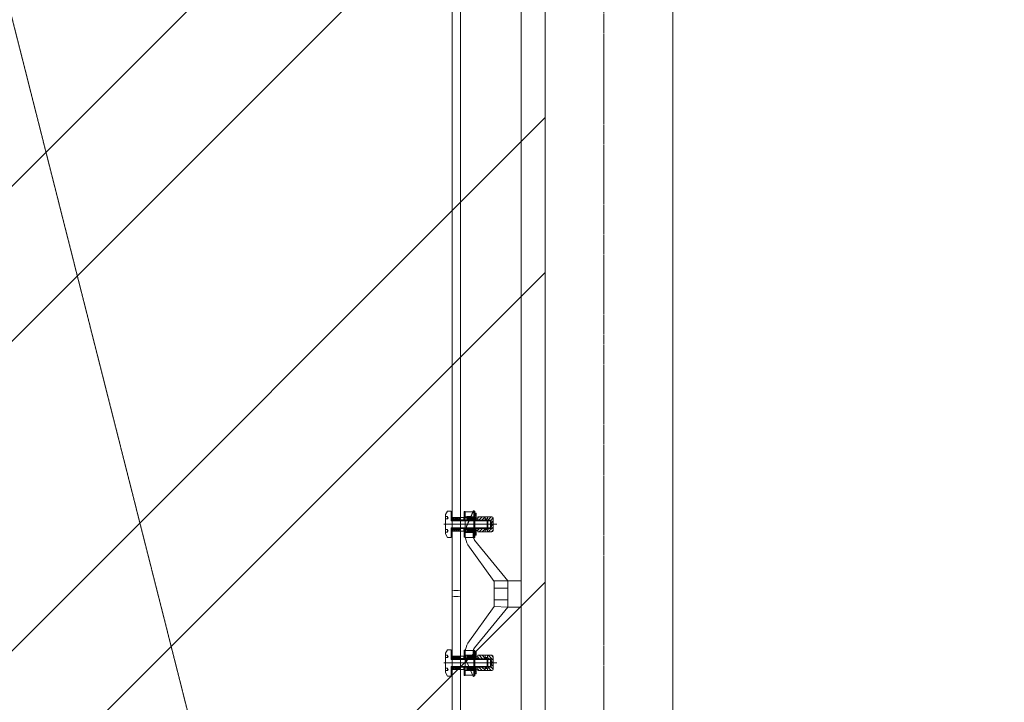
# Model space of a CAD drawing. Header units: inches. Extents: x -647532 to 3008597, y -136987 to 2557681.
# Tile 7 of 153: x 53759 to 55186, y 22420 to 23410. Entities that reach past the tile are written whole.
import ezdxf
from ezdxf import colors
from ezdxf.entities.mleader import LeaderData, LeaderLine
from ezdxf.enums import TextEntityAlignment as Align
from ezdxf.math import Vec2, Vec3

# ---------------------------------------------------------------- set-up
doc = ezdxf.new("R2010")
doc.units = ezdxf.units.IN
doc.header["$MEASUREMENT"] = 0
for name, pattern in [('a_base _85_a_base _85_WEST PTB LVL 2 - FACADE$0$DASHED', [0.75, 0.5, -0.25]), ('CENTER', [2, 1.25, -0.25, 0.25, -0.25]), ('DASHED2', [0.375, 0.25, -0.125])]:
    doc.linetypes.add(name, pattern=pattern)
for name, color, linetype, lineweight in [('ANNO-GRID', 8, 'DASHED2', 5), ('ELE', 8, 'Continuous', 5), ('FURN', 8, 'Continuous', 5), ('FURN-HATCH', 8, 'Continuous', 5), ('HAT', 8, 'Continuous', 5), ('YD-EXTERNAL 4', 8, 'Continuous', 5)]:
    doc.layers.add(name, color=color, linetype=linetype, lineweight=lineweight)
doc.layers.add('ARCH', color=8, linetype='Continuous')
doc.styles.add('ARIAL', font='arial.ttf')
doc.styles.get("Standard").update_dxf_attribs({"font": 'arial.ttf'})

# ---------------------------------------------------------------- blocks, each defined once
blk = doc.blocks.new('_TagSlot')
at = {"color": 0, "linetype": 'ByBlock', "lineweight": -2, "transparency": 16777216}
for p, q in [((-4, 4), (4, 4)), ((-4, -4), (4, -4))]:
    blk.add_line(p, q, dxfattribs=at)
for centre, start, end in [((-4, 0), 90, 270), ((4, 0), 270, 90)]:
    blk.add_arc(centre, 4, start, end, dxfattribs=at)
at = {"layer": 'FURN', "color": 0, "transparency": 16777216, "style": 'ARIAL'}
blk.add_attdef('M-01', text='', height=2.5, dxfattribs=at).set_placement((0, -1.5), align=Align.CENTER)
blk = doc.blocks.new('_DotSmall')
at = {"color": 0, "linetype": 'ByBlock', "const_width": 0.5}
blk.add_lwpolyline([(-0.0625, 0, 1), (0.0625, 0, 1)], format="xyb", close=True, dxfattribs=at)
blk = doc.blocks.new('ARCH')
at = {"layer": 'HAT'}
h = blk.add_hatch(dxfattribs=at)
h.set_pattern_fill('ANSI32', color=256, scale=50)
h.set_pattern_definition([(45, (76894.55, 12639.06), (-336.7596, 336.7596), []), (45, (77119.05, 12639.06), (-336.7596, 336.7596), [])])
h.paths.add_polyline_path([(54520.606, 30779.057), (54520.606, 20892.366), (50121.851, 20892.366), (50121.851, 36450.363), (53690.606, 36450.363), (53690.606, 35062.363), (53955.606, 35062.363), (53955.606, 30779.057)])
at = {"layer": 'ANNO-GRID', "linetype": 'CENTER', "ltscale": 2}
blk.add_lwpolyline([(54605.606, 100744.751), (54605.606, 16993.064)], dxfattribs=at)
at = {"layer": 'ELE'}
blk.add_lwpolyline([(54520.606, 20892.366), (50036.85, 20892.366), (50036.85, 36450.363), (53755.606, 36450.363), (53892.246, 30924.451), (54520.606, 30940.236)], close=True, dxfattribs=at)
at = {"layer": 'YD-EXTERNAL 4', "linetype": 'a_base _85_a_base _85_WEST PTB LVL 2 - FACADE$0$DASHED'}
blk.add_line((50445.61, 36450.363), (54385.606, 20892.366), dxfattribs=at)
at = {"layer": 'YD-EXTERNAL 4', "linetype": 'Continuous'}
for p, q in [((54385.606, 20892.366), (54385.606, 24362.366)), ((54397.606, 24350.366), (54397.606, 20892.366)), ((54376.106, 22691.762), (54379.106, 22696.762)), ((54376.106, 22663.762), (54376.106, 22691.762)), ((54379.106, 22689.012), (54376.106, 22689.012)), ((54379.106, 22696.762), (54384.106, 22696.762)), ((54380.106, 22687.262), (54379.106, 22689.012)), ((54379.106, 22685.512), (54379.106, 22689.012)), ((54379.106, 22685.512), (54380.106, 22687.262)), ((54384.106, 22696.762), (54384.106, 22682.762)), ((54384.463, 22696.261), (54384.106, 22695.904)), ((54384.106, 22696.261), (54385.606, 22696.261)), ((54385.606, 22695.99), (54384.106, 22694.49)), ((54385.606, 22693.887), (54384.106, 22695.387)), ((54385.606, 22694.576), (54384.106, 22693.076)), ((54385.606, 22692.473), (54384.106, 22693.973)), ((54385.606, 22693.162), (54384.106, 22691.662)), ((54385.606, 22691.058), (54384.106, 22692.558)), ((54385.606, 22691.747), (54384.106, 22690.247)), ((54385.606, 22689.644), (54384.106, 22691.144)), ((54385.606, 22690.333), (54384.106, 22688.833)), ((54385.606, 22688.23), (54384.106, 22689.73)), ((54385.606, 22688.919), (54384.106, 22687.419)), ((54385.606, 22686.816), (54384.106, 22688.316)), ((54385.606, 22687.505), (54384.106, 22686.005)), ((54385.606, 22685.402), (54384.106, 22686.902)), ((54385.606, 22686.091), (54384.106, 22684.591)), ((54385.606, 22695.301), (54384.645, 22696.261)), ((54386.199, 22687.511), (54385.857, 22687.168)), ((54388.851, 22687.511), (54385.857, 22684.516)), ((54385.857, 22683.762), (54385.857, 22687.511)), ((54385.857, 22687.511), (54402.89, 22687.511)), ((54387.806, 22684.011), (54385.857, 22685.96)), ((54390.457, 22684.011), (54386.958, 22687.511)), ((54391.502, 22687.511), (54388.003, 22684.011)), ((54393.109, 22684.011), (54389.609, 22687.511)), ((54394.154, 22687.511), (54390.654, 22684.011)), ((54395.761, 22684.011), (54392.261, 22687.511)), ((54396.806, 22687.511), (54393.306, 22684.011)), ((54397.355, 22685.068), (54394.913, 22687.511)), ((54402.89, 22683.762), (54402.89, 22687.511)), ((54403.498, 22696.261), (54403.14, 22695.904)), ((54403.14, 22696.261), (54404.64, 22696.261)), ((54403.14, 22683.762), (54403.14, 22696.261)), ((54404.64, 22695.99), (54403.14, 22694.49)), ((54404.64, 22693.887), (54403.14, 22695.387)), ((54404.64, 22694.576), (54403.14, 22693.076)), ((54404.64, 22692.473), (54403.14, 22693.973)), ((54404.64, 22693.162), (54403.14, 22691.662)), ((54404.64, 22691.058), (54403.14, 22692.558)), ((54404.64, 22691.747), (54403.14, 22690.247)), ((54404.64, 22689.644), (54403.14, 22691.144)), ((54404.64, 22690.333), (54403.14, 22688.833)), ((54404.64, 22688.23), (54403.14, 22689.73)), ((54404.64, 22688.919), (54403.14, 22687.419)), ((54404.64, 22686.816), (54403.14, 22688.316)), ((54404.64, 22687.505), (54403.14, 22686.005)), ((54404.64, 22685.402), (54403.14, 22686.902)), ((54404.64, 22686.091), (54403.14, 22684.591)), ((54404.64, 22695.301), (54403.68, 22696.261)), ((54404.64, 22658.762), (54404.64, 22696.261)), ((54404.64, 22695.762), (54418.64, 22695.762)), ((54404.64, 22688.767), (54417.14, 22688.767)), ((54418.64, 22688.762), (54404.64, 22688.762)), ((54418.64, 22687.762), (54404.64, 22687.762)), ((54406.62, 22675.208), (54416.125, 22696.866)), ((54406.62, 22674.208), (54416.125, 22695.866)), ((54407.67, 22688.767), (54407.14, 22688.237)), ((54409.438, 22688.767), (54407.14, 22686.469)), ((54411.205, 22688.767), (54407.14, 22684.702)), ((54407.14, 22688.762), (54407.14, 22683.762)), ((54411.158, 22683.762), (54407.14, 22687.779)), ((54409.39, 22683.762), (54407.14, 22686.011)), ((54412.926, 22683.762), (54407.921, 22688.767)), ((54412.973, 22688.767), (54407.968, 22683.762)), ((54414.693, 22683.762), (54409.688, 22688.767)), ((54414.741, 22688.767), (54409.736, 22683.762)), ((54416.461, 22683.762), (54411.456, 22688.767)), ((54416.509, 22688.767), (54411.504, 22683.762)), ((54418.229, 22683.762), (54413.224, 22688.767)), ((54418.64, 22689.131), (54413.271, 22683.762)), ((54418.64, 22685.118), (54414.992, 22688.767)), ((54418.64, 22687.363), (54415.039, 22683.762)), ((54418.64, 22686.886), (54416.76, 22688.767)), ((54417.14, 22695.762), (54417.14, 22658.762)), ((54417.7, 22695.262), (54417.14, 22694.702)), ((54417.14, 22695.262), (54418.64, 22695.262)), ((54418.64, 22694.434), (54417.14, 22692.934)), ((54418.64, 22692.189), (54417.14, 22693.689)), ((54418.64, 22692.666), (54417.14, 22691.166)), ((54418.64, 22690.421), (54417.14, 22691.921)), ((54418.64, 22690.898), (54417.14, 22689.398)), ((54418.64, 22688.654), (54417.14, 22690.154)), ((54418.64, 22693.957), (54417.336, 22695.262)), ((54418.24, 22693.604), (54418.24, 22693.204)), ((54418.64, 22693.604), (54418.24, 22693.604)), ((54418.24, 22693.204), (54418.64, 22693.204)), ((54418.24, 22690.399), (54418.24, 22689.999)), ((54418.64, 22690.399), (54418.24, 22690.399)), ((54418.24, 22689.999), (54418.64, 22689.999)), ((54418.64, 22695.762), (54418.64, 22658.762)), ((54418.64, 22693.76), (54420.64, 22693.76)), ((54420.64, 22691.594), (54418.64, 22693.594)), ((54420.64, 22688.942), (54418.64, 22690.942)), ((54420.64, 22686.291), (54418.64, 22688.29)), ((54420.64, 22683.762), (54420.64, 22693.76)), ((54420.64, 22686.761), (54423.14, 22686.761)), ((54424.82, 22688.76), (54423.14, 22687.08)), ((54423.14, 22683.762), (54423.14, 22688.76)), ((54423.14, 22688.76), (54443.138, 22688.76)), ((54429.239, 22688.76), (54424.24, 22683.761)), ((54433.389, 22688.491), (54428.659, 22683.761)), ((54433.389, 22688.76), (54433.389, 22685.761)), ((54438.077, 22688.76), (54436.888, 22687.572)), ((54436.888, 22688.76), (54436.888, 22685.761)), ((54442.496, 22688.76), (54437.497, 22683.761)), ((54445.126, 22686.972), (54441.138, 22682.984)), ((54445.138, 22668.762), (54445.138, 22686.761)), ((54373.54, 22677.762), (54450.492, 22677.762)), ((54376.106, 22685.512), (54379.106, 22685.512)), ((54385.582, 22684.012), (54384.106, 22685.487)), ((54384.168, 22684.012), (54384.106, 22684.073)), ((54384.106, 22684.012), (54385.606, 22684.012)), ((54384.106, 22683.762), (54436.64, 22683.762)), ((54384.106, 22682.762), (54437.64, 22682.762)), ((54384.106, 22658.762), (54384.106, 22672.762)), ((54384.106, 22672.762), (54437.64, 22672.762)), ((54384.106, 22671.762), (54436.64, 22671.762)), ((54385.606, 22684.676), (54384.941, 22684.012)), ((54385.857, 22684.011), (54402.89, 22684.011)), ((54385.857, 22668.013), (54385.857, 22671.762)), ((54391.606, 22683.762), (54391.606, 22684.011)), ((54391.606, 22671.512), (54391.606, 22671.762)), ((54397.355, 22685.408), (54395.958, 22684.011)), ((54402.89, 22668.013), (54402.89, 22671.762)), ((54404.616, 22684.012), (54403.14, 22685.487)), ((54403.202, 22684.012), (54403.14, 22684.073)), ((54403.14, 22684.012), (54404.64, 22684.012)), ((54403.14, 22659.262), (54403.14, 22671.762)), ((54404.64, 22684.676), (54403.975, 22684.012)), ((54407.622, 22683.762), (54407.14, 22684.244)), ((54408.342, 22671.762), (54407.14, 22670.559)), ((54410.11, 22671.762), (54407.14, 22668.792)), ((54411.878, 22671.762), (54407.14, 22667.024)), ((54407.14, 22671.762), (54417.14, 22671.762)), ((54407.14, 22671.762), (54407.14, 22666.757)), ((54412.248, 22666.762), (54407.248, 22671.762)), ((54413.646, 22671.762), (54408.646, 22666.762)), ((54414.016, 22666.762), (54409.016, 22671.762)), ((54415.414, 22671.762), (54410.414, 22666.762)), ((54415.784, 22666.762), (54410.784, 22671.762)), ((54417.181, 22671.762), (54412.181, 22666.762)), ((54418.64, 22665.673), (54412.551, 22671.762)), ((54418.64, 22667.44), (54414.319, 22671.762)), ((54418.64, 22669.208), (54416.087, 22671.762)), ((54418.64, 22685.595), (54416.807, 22683.762)), ((54418.64, 22670.976), (54417.855, 22671.762)), ((54418.64, 22683.827), (54418.575, 22683.762)), ((54420.267, 22684.012), (54418.64, 22685.639)), ((54418.64, 22684.012), (54423.14, 22684.012)), ((54420.64, 22661.763), (54420.64, 22671.762)), ((54423.14, 22683.761), (54437.538, 22683.761)), ((54423.14, 22682.756), (54438.538, 22682.756)), ((54423.14, 22672.758), (54438.529, 22672.758)), ((54425.498, 22671.762), (54423.14, 22669.404)), ((54423.14, 22666.763), (54423.14, 22671.762)), ((54423.14, 22671.762), (54437.538, 22671.762)), ((54429.917, 22671.762), (54424.917, 22666.763)), ((54434.336, 22671.762), (54429.336, 22666.763)), ((54434.463, 22685.147), (54433.078, 22683.761)), ((54433.389, 22685.761), (54436.888, 22685.761)), ((54433.389, 22685.761), (54435.139, 22684.761)), ((54435.139, 22684.761), (54436.888, 22685.761)), ((54436.64, 22671.762), (54436.64, 22683.762)), ((54436.64, 22683.762), (54437.64, 22682.762)), ((54436.64, 22671.762), (54437.64, 22672.762)), ((54438.758, 22671.766), (54436.803, 22669.811)), ((54437.538, 22683.761), (54441.138, 22683.761)), ((54437.538, 22671.767), (54441.138, 22671.762)), ((54437.64, 22672.762), (54437.64, 22682.762)), ((54445.138, 22673.726), (54438.174, 22666.763)), ((54438.538, 22682.766), (54442.138, 22682.761)), ((54438.538, 22672.767), (54442.138, 22672.762)), ((54441.138, 22671.762), (54441.138, 22683.761)), ((54442.138, 22672.762), (54442.138, 22682.761)), ((54442.138, 22682.761), (54443.138, 22677.762)), ((54442.138, 22672.762), (54443.138, 22677.762)), ((54445.138, 22682.564), (54442.671, 22680.097)), ((54444.754, 22677.762), (54442.734, 22675.741)), ((54445.138, 22678.145), (54444.754, 22677.762)), ((54379.106, 22670.012), (54376.106, 22670.012)), ((54376.106, 22666.512), (54379.106, 22666.512)), ((54379.106, 22658.762), (54376.106, 22663.762)), ((54380.106, 22668.262), (54379.106, 22670.012)), ((54379.106, 22666.512), (54379.106, 22670.012)), ((54379.106, 22666.512), (54380.106, 22668.262)), ((54379.106, 22658.762), (54384.106, 22658.762)), ((54385.169, 22671.512), (54384.106, 22670.449)), ((54384.106, 22671.512), (54385.606, 22671.512)), ((54385.606, 22669.845), (54384.106, 22671.345)), ((54385.606, 22670.534), (54384.106, 22669.034)), ((54385.606, 22668.431), (54384.106, 22669.931)), ((54385.606, 22669.12), (54384.106, 22667.62)), ((54385.606, 22667.017), (54384.106, 22668.517)), ((54385.606, 22667.706), (54384.106, 22666.206)), ((54385.606, 22665.603), (54384.106, 22667.103)), ((54385.606, 22666.292), (54384.106, 22664.792)), ((54385.606, 22664.189), (54384.106, 22665.689)), ((54385.606, 22664.878), (54384.106, 22663.378)), ((54385.606, 22662.774), (54384.106, 22664.274)), ((54385.606, 22663.463), (54384.106, 22661.963)), ((54385.606, 22661.36), (54384.106, 22662.86)), ((54385.606, 22662.049), (54384.106, 22660.549)), ((54385.606, 22659.946), (54384.106, 22661.446)), ((54384.876, 22659.262), (54384.106, 22660.032)), ((54384.106, 22659.262), (54385.606, 22659.262)), ((54385.606, 22660.635), (54384.233, 22659.262)), ((54385.606, 22671.26), (54385.354, 22671.512)), ((54386.111, 22671.512), (54385.857, 22671.258)), ((54388.762, 22671.512), (54385.857, 22668.606)), ((54385.857, 22671.512), (54402.89, 22671.512)), ((54387.894, 22668.013), (54385.857, 22670.05)), ((54385.857, 22668.013), (54402.89, 22668.013)), ((54390.546, 22668.013), (54387.046, 22671.512)), ((54391.414, 22671.512), (54387.914, 22668.013)), ((54393.197, 22668.013), (54389.698, 22671.512)), ((54394.066, 22671.512), (54390.566, 22668.013)), ((54395.849, 22668.013), (54392.349, 22671.512)), ((54396.717, 22671.512), (54393.218, 22668.013)), ((54397.355, 22669.158), (54395.001, 22671.512)), ((54397.355, 22669.499), (54395.869, 22668.013)), ((54404.203, 22671.512), (54403.14, 22670.449)), ((54403.14, 22671.512), (54404.64, 22671.512)), ((54404.64, 22669.845), (54403.14, 22671.345)), ((54404.64, 22670.534), (54403.14, 22669.034)), ((54404.64, 22668.431), (54403.14, 22669.931)), ((54404.64, 22669.12), (54403.14, 22667.62)), ((54404.64, 22667.017), (54403.14, 22668.517)), ((54404.64, 22667.706), (54403.14, 22666.206)), ((54404.64, 22665.603), (54403.14, 22667.103)), ((54404.64, 22666.292), (54403.14, 22664.792)), ((54404.64, 22664.189), (54403.14, 22665.689)), ((54404.64, 22664.878), (54403.14, 22663.378)), ((54404.64, 22662.774), (54403.14, 22664.274)), ((54404.64, 22663.463), (54403.14, 22661.963)), ((54404.64, 22661.36), (54403.14, 22662.86)), ((54404.64, 22662.049), (54403.14, 22660.549)), ((54404.64, 22659.946), (54403.14, 22661.446)), ((54403.91, 22659.262), (54403.14, 22660.032)), ((54403.14, 22659.262), (54404.64, 22659.262)), ((54404.64, 22660.635), (54403.267, 22659.262)), ((54404.64, 22671.26), (54404.388, 22671.512)), ((54404.64, 22666.762), (54418.64, 22666.762)), ((54404.64, 22665.762), (54418.64, 22665.762)), ((54418.64, 22658.762), (54404.64, 22658.762)), ((54410.48, 22666.762), (54407.14, 22670.101)), ((54408.712, 22666.762), (54407.14, 22668.334)), ((54418.64, 22671.453), (54413.949, 22666.762)), ((54418.64, 22669.685), (54415.717, 22666.762)), ((54418.64, 22667.917), (54417.14, 22666.417)), ((54418.64, 22666.15), (54417.14, 22664.65)), ((54418.64, 22663.905), (54417.14, 22665.405)), ((54418.64, 22664.382), (54417.14, 22662.882)), ((54418.459, 22662.319), (54417.14, 22663.637)), ((54418.24, 22662.214), (54417.14, 22661.114)), ((54418.64, 22660.369), (54417.14, 22661.869)), ((54418.64, 22660.262), (54417.14, 22660.262)), ((54417.408, 22667.784), (54418.64, 22670.531)), ((54417.408, 22666.784), (54418.64, 22669.531)), ((54418.64, 22660.846), (54418.056, 22660.262)), ((54418.24, 22665.124), (54418.24, 22665.524)), ((54418.24, 22665.524), (54418.64, 22665.524)), ((54418.64, 22665.124), (54418.24, 22665.124)), ((54418.24, 22661.919), (54418.24, 22662.319)), ((54418.24, 22662.319), (54418.64, 22662.319)), ((54418.64, 22661.919), (54418.24, 22661.919)), ((54418.64, 22662.614), (54418.345, 22662.319)), ((54418.64, 22671.512), (54423.14, 22671.512)), ((54420.64, 22667.729), (54418.64, 22669.729)), ((54420.64, 22665.077), (54418.64, 22667.077)), ((54420.64, 22662.426), (54418.64, 22664.425)), ((54418.651, 22661.763), (54418.64, 22661.774)), ((54418.64, 22661.763), (54420.64, 22661.763)), ((54420.64, 22670.381), (54419.509, 22671.512)), ((54420.64, 22668.762), (54423.14, 22668.762)), ((54423.14, 22666.763), (54443.138, 22666.763)), ((54433.389, 22669.762), (54435.139, 22670.762)), ((54433.389, 22669.762), (54436.888, 22669.762)), ((54433.389, 22666.763), (54433.389, 22669.762)), ((54435.139, 22670.762), (54436.888, 22669.762)), ((54436.888, 22666.763), (54436.888, 22669.762)), ((54445.138, 22669.307), (54442.593, 22666.763)), ((54446.64, 22594.762), (54408.676, 22647.924)), ((54466.64, 22595.762), (54418.117, 22654.675)), ((54446.64, 22595.762), (54446.64, 22558.762)), ((54485.606, 22595.762), (54446.64, 22595.762)), ((54466.64, 22595.762), (54466.64, 22557.762)), ((54466.64, 22585.262), (54446.64, 22585.262)), ((54446.64, 22558.762), (54408.676, 22505.599)), ((54466.64, 22557.762), (54418.117, 22498.848)), ((54446.64, 22568.262), (54466.64, 22568.262)), ((54446.64, 22558.762), (54466.64, 22557.762)), ((54466.64, 22557.762), (54485.606, 22557.762)), ((54379.106, 22495.762), (54376.106, 22490.762)), ((54376.106, 22490.762), (54376.106, 22462.762)), ((54376.106, 22488.012), (54379.106, 22488.012)), ((54379.106, 22495.762), (54384.106, 22495.762)), ((54379.106, 22488.012), (54380.106, 22486.262)), ((54379.106, 22488.012), (54379.106, 22484.512)), ((54380.106, 22486.262), (54379.106, 22484.512)), ((54384.106, 22481.762), (54384.106, 22495.762)), ((54384.876, 22495.262), (54384.106, 22494.492)), ((54384.106, 22495.262), (54385.606, 22495.262)), ((54385.606, 22494.577), (54384.106, 22493.077)), ((54385.606, 22492.474), (54384.106, 22493.974)), ((54385.606, 22493.163), (54384.106, 22491.663)), ((54385.606, 22491.06), (54384.106, 22492.56)), ((54385.606, 22491.749), (54384.106, 22490.249)), ((54385.606, 22489.646), (54384.106, 22491.146)), ((54385.606, 22490.335), (54384.106, 22488.835)), ((54385.606, 22488.231), (54384.106, 22489.731)), ((54385.606, 22488.92), (54384.106, 22487.42)), ((54385.606, 22486.817), (54384.106, 22488.317)), ((54385.606, 22487.506), (54384.106, 22486.006)), ((54385.606, 22485.403), (54384.106, 22486.903)), ((54385.606, 22486.092), (54384.106, 22484.592)), ((54385.606, 22493.888), (54384.233, 22495.262)), ((54387.894, 22486.511), (54385.857, 22484.473)), ((54385.857, 22486.511), (54385.857, 22482.762)), ((54385.857, 22486.511), (54402.89, 22486.511)), ((54390.546, 22486.511), (54387.046, 22483.011)), ((54391.414, 22483.011), (54387.914, 22486.511)), ((54393.197, 22486.511), (54389.698, 22483.011)), ((54394.066, 22483.011), (54390.566, 22486.511)), ((54395.849, 22486.511), (54392.349, 22483.011)), ((54396.717, 22483.011), (54393.218, 22486.511)), ((54397.355, 22485.025), (54395.869, 22486.511)), ((54402.89, 22486.511), (54402.89, 22482.762)), ((54403.91, 22495.262), (54403.14, 22494.492)), ((54403.14, 22495.262), (54403.14, 22482.762)), ((54403.14, 22495.262), (54404.64, 22495.262)), ((54404.64, 22494.577), (54403.14, 22493.077)), ((54404.64, 22492.474), (54403.14, 22493.974)), ((54404.64, 22493.163), (54403.14, 22491.663)), ((54404.64, 22491.06), (54403.14, 22492.56)), ((54404.64, 22491.749), (54403.14, 22490.249)), ((54404.64, 22489.646), (54403.14, 22491.146)), ((54404.64, 22490.335), (54403.14, 22488.835)), ((54404.64, 22488.231), (54403.14, 22489.731)), ((54404.64, 22488.92), (54403.14, 22487.42)), ((54404.64, 22486.817), (54403.14, 22488.317)), ((54404.64, 22487.506), (54403.14, 22486.006)), ((54404.64, 22485.403), (54403.14, 22486.903)), ((54404.64, 22486.092), (54403.14, 22484.592)), ((54404.64, 22493.888), (54403.267, 22495.262)), ((54404.64, 22495.262), (54404.64, 22458.262)), ((54418.64, 22494.762), (54404.64, 22494.762)), ((54404.64, 22487.762), (54418.64, 22487.762)), ((54407.14, 22482.762), (54407.14, 22487.767)), ((54408.712, 22487.762), (54407.14, 22486.189)), ((54410.48, 22487.762), (54407.14, 22484.422)), ((54411.878, 22482.762), (54407.14, 22487.499)), ((54412.248, 22487.762), (54407.248, 22482.762)), ((54413.646, 22482.762), (54408.646, 22487.762)), ((54414.016, 22487.762), (54409.016, 22482.762)), ((54415.414, 22482.762), (54410.414, 22487.762)), ((54415.784, 22487.762), (54410.784, 22482.762)), ((54417.181, 22482.762), (54412.181, 22487.762)), ((54418.64, 22488.851), (54412.551, 22482.762)), ((54418.64, 22483.07), (54413.949, 22487.762)), ((54418.64, 22487.083), (54414.319, 22482.762)), ((54418.64, 22484.838), (54415.717, 22487.762)), ((54417.14, 22458.762), (54417.14, 22494.762)), ((54418.64, 22494.262), (54417.14, 22494.262)), ((54418.64, 22494.154), (54417.14, 22492.654)), ((54418.24, 22492.309), (54417.14, 22493.409)), ((54418.459, 22492.204), (54417.14, 22490.886)), ((54418.64, 22490.141), (54417.14, 22491.641)), ((54418.64, 22490.618), (54417.14, 22489.118)), ((54418.64, 22488.374), (54417.14, 22489.874)), ((54418.64, 22486.606), (54417.14, 22488.106)), ((54417.408, 22486.739), (54418.64, 22483.992)), ((54418.64, 22493.677), (54418.056, 22494.262)), ((54418.24, 22492.604), (54418.24, 22492.204)), ((54418.64, 22492.604), (54418.24, 22492.604)), ((54418.24, 22492.204), (54418.64, 22492.204)), ((54418.64, 22489.399), (54418.24, 22489.399)), ((54418.24, 22489.399), (54418.24, 22488.999)), ((54418.24, 22488.999), (54418.64, 22488.999)), ((54418.64, 22491.909), (54418.345, 22492.204)), ((54418.64, 22458.762), (54418.64, 22494.762)), ((54418.651, 22492.76), (54418.64, 22492.749)), ((54418.64, 22492.76), (54420.64, 22492.76)), ((54420.64, 22492.098), (54418.64, 22490.098)), ((54420.64, 22489.446), (54418.64, 22487.446)), ((54420.64, 22486.794), (54418.64, 22484.794)), ((54420.64, 22492.76), (54420.64, 22482.762)), ((54423.14, 22487.761), (54423.14, 22482.762)), ((54423.14, 22487.761), (54443.138, 22487.761)), ((54429.917, 22482.761), (54424.917, 22487.761)), ((54434.336, 22482.761), (54429.336, 22487.761)), ((54433.389, 22487.761), (54433.389, 22484.761)), ((54436.888, 22487.761), (54436.888, 22484.761)), ((54445.138, 22480.797), (54438.174, 22487.761)), ((54445.138, 22485.216), (54442.593, 22487.761)), ((54373.54, 22476.762), (54450.492, 22476.762)), ((54379.106, 22484.512), (54376.106, 22484.512)), ((54385.606, 22483.989), (54384.106, 22485.489)), ((54385.606, 22484.678), (54384.106, 22483.178)), ((54385.169, 22483.012), (54384.106, 22484.075)), ((54384.106, 22483.012), (54385.606, 22483.012)), ((54384.106, 22482.762), (54436.64, 22482.762)), ((54384.106, 22481.762), (54437.64, 22481.762)), ((54385.606, 22483.264), (54385.354, 22483.012)), ((54388.762, 22483.011), (54385.857, 22485.917)), ((54386.111, 22483.011), (54385.857, 22483.265)), ((54385.857, 22483.011), (54402.89, 22483.011)), ((54391.606, 22483.011), (54391.606, 22482.762)), ((54397.355, 22485.365), (54395.001, 22483.011)), ((54404.64, 22483.989), (54403.14, 22485.489)), ((54404.64, 22484.678), (54403.14, 22483.178)), ((54404.203, 22483.012), (54403.14, 22484.075)), ((54403.14, 22483.012), (54404.64, 22483.012)), ((54404.64, 22483.264), (54404.388, 22483.012)), ((54406.62, 22479.315), (54416.125, 22457.658)), ((54410.11, 22482.762), (54407.14, 22485.732)), ((54408.342, 22482.762), (54407.14, 22483.964)), ((54407.14, 22482.762), (54417.14, 22482.762)), ((54418.64, 22485.315), (54416.087, 22482.762)), ((54418.64, 22483.547), (54417.855, 22482.762)), ((54418.64, 22483.012), (54423.14, 22483.012)), ((54420.64, 22484.143), (54419.509, 22483.012)), ((54420.64, 22485.761), (54423.14, 22485.761)), ((54425.498, 22482.761), (54423.14, 22485.119)), ((54423.14, 22482.761), (54437.538, 22482.761)), ((54423.14, 22481.765), (54438.529, 22481.765)), ((54433.389, 22484.761), (54436.888, 22484.761)), ((54433.389, 22484.761), (54435.139, 22483.761)), ((54435.139, 22483.761), (54436.888, 22484.761)), ((54436.64, 22482.762), (54436.64, 22470.762)), ((54436.64, 22482.762), (54437.64, 22481.762)), ((54438.758, 22482.758), (54436.803, 22484.712)), ((54437.538, 22482.756), (54441.138, 22482.761)), ((54437.64, 22481.762), (54437.64, 22471.762)), ((54438.538, 22481.756), (54442.138, 22481.761)), ((54441.138, 22482.761), (54441.138, 22470.762)), ((54442.138, 22481.761), (54442.138, 22471.762)), ((54442.138, 22481.761), (54443.138, 22476.762)), ((54442.138, 22471.762), (54443.138, 22476.762)), ((54445.138, 22471.959), (54442.671, 22474.426)), ((54444.754, 22476.762), (54442.734, 22478.782)), ((54445.138, 22476.378), (54444.754, 22476.762)), ((54445.138, 22485.761), (54445.138, 22467.763)), ((54376.106, 22469.012), (54379.106, 22469.012)), ((54379.106, 22465.512), (54376.106, 22465.512)), ((54376.106, 22462.762), (54379.106, 22457.762)), ((54379.106, 22469.012), (54380.106, 22467.262)), ((54379.106, 22469.012), (54379.106, 22465.512)), ((54380.106, 22467.262), (54379.106, 22465.512)), ((54379.106, 22457.762), (54384.106, 22457.762)), ((54384.106, 22471.762), (54384.106, 22457.762)), ((54384.106, 22471.762), (54437.64, 22471.762)), ((54384.106, 22470.762), (54436.64, 22470.762)), ((54384.168, 22470.512), (54384.106, 22470.45)), ((54385.582, 22470.512), (54384.106, 22469.036)), ((54384.106, 22470.512), (54385.606, 22470.512)), ((54385.606, 22468.433), (54384.106, 22469.933)), ((54385.606, 22469.122), (54384.106, 22467.622)), ((54385.606, 22467.018), (54384.106, 22468.518)), ((54385.606, 22467.707), (54384.106, 22466.207)), ((54385.606, 22465.604), (54384.106, 22467.104)), ((54385.606, 22466.293), (54384.106, 22464.793)), ((54385.606, 22464.19), (54384.106, 22465.69)), ((54385.606, 22464.879), (54384.106, 22463.379)), ((54385.606, 22462.776), (54384.106, 22464.276)), ((54385.606, 22463.465), (54384.106, 22461.965)), ((54385.606, 22461.362), (54384.106, 22462.862)), ((54385.606, 22462.051), (54384.106, 22460.551)), ((54385.606, 22459.947), (54384.106, 22461.447)), ((54385.606, 22460.636), (54384.106, 22459.136)), ((54385.606, 22458.533), (54384.106, 22460.033)), ((54384.463, 22458.262), (54384.106, 22458.619)), ((54384.106, 22458.262), (54385.606, 22458.262)), ((54385.606, 22459.222), (54384.645, 22458.262)), ((54385.606, 22469.847), (54384.941, 22470.512)), ((54385.857, 22470.762), (54385.857, 22467.013)), ((54387.806, 22470.512), (54385.857, 22468.563)), ((54385.857, 22470.512), (54402.89, 22470.512)), ((54388.851, 22467.013), (54385.857, 22470.007)), ((54386.199, 22467.013), (54385.857, 22467.355)), ((54385.857, 22467.013), (54402.89, 22467.013)), ((54390.457, 22470.512), (54386.958, 22467.013)), ((54391.502, 22467.013), (54388.003, 22470.512)), ((54393.109, 22470.512), (54389.609, 22467.013)), ((54394.154, 22467.013), (54390.654, 22470.512)), ((54391.606, 22470.762), (54391.606, 22470.512)), ((54395.761, 22470.512), (54392.261, 22467.013)), ((54396.806, 22467.013), (54393.306, 22470.512)), ((54397.355, 22469.455), (54394.913, 22467.013)), ((54397.355, 22469.115), (54395.958, 22470.512)), ((54402.89, 22470.762), (54402.89, 22467.013)), ((54403.14, 22470.762), (54403.14, 22458.262)), ((54403.202, 22470.512), (54403.14, 22470.45)), ((54404.616, 22470.512), (54403.14, 22469.036)), ((54403.14, 22470.512), (54404.64, 22470.512)), ((54404.64, 22468.433), (54403.14, 22469.933)), ((54404.64, 22469.122), (54403.14, 22467.622)), ((54404.64, 22467.018), (54403.14, 22468.518)), ((54404.64, 22467.707), (54403.14, 22466.207)), ((54404.64, 22465.604), (54403.14, 22467.104)), ((54404.64, 22466.293), (54403.14, 22464.793)), ((54404.64, 22464.19), (54403.14, 22465.69)), ((54404.64, 22464.879), (54403.14, 22463.379)), ((54404.64, 22462.776), (54403.14, 22464.276)), ((54404.64, 22463.465), (54403.14, 22461.965)), ((54404.64, 22461.362), (54403.14, 22462.862)), ((54404.64, 22462.051), (54403.14, 22460.551)), ((54404.64, 22459.947), (54403.14, 22461.447)), ((54404.64, 22460.636), (54403.14, 22459.136)), ((54404.64, 22458.533), (54403.14, 22460.033)), ((54403.498, 22458.262), (54403.14, 22458.619)), ((54403.14, 22458.262), (54404.64, 22458.262)), ((54404.64, 22459.222), (54403.68, 22458.262)), ((54404.64, 22469.847), (54403.975, 22470.512)), ((54418.64, 22465.762), (54404.64, 22465.762)), ((54404.64, 22465.757), (54417.14, 22465.757)), ((54404.64, 22458.762), (54418.64, 22458.762)), ((54407.622, 22470.762), (54407.14, 22470.28)), ((54409.39, 22470.762), (54407.14, 22468.512)), ((54411.158, 22470.762), (54407.14, 22466.744)), ((54407.14, 22465.762), (54407.14, 22470.762)), ((54411.205, 22465.757), (54407.14, 22469.822)), ((54409.438, 22465.757), (54407.14, 22468.054)), ((54407.67, 22465.757), (54407.14, 22466.286)), ((54412.926, 22470.762), (54407.921, 22465.757)), ((54412.973, 22465.757), (54407.968, 22470.762)), ((54414.693, 22470.762), (54409.688, 22465.757)), ((54414.741, 22465.757), (54409.736, 22470.762)), ((54416.461, 22470.762), (54411.456, 22465.757)), ((54416.509, 22465.757), (54411.504, 22470.762)), ((54418.229, 22470.762), (54413.224, 22465.757)), ((54418.64, 22465.393), (54413.271, 22470.762)), ((54418.64, 22469.405), (54414.992, 22465.757)), ((54418.64, 22467.16), (54415.039, 22470.762)), ((54418.64, 22467.637), (54416.76, 22465.757)), ((54418.64, 22468.928), (54416.807, 22470.762)), ((54418.64, 22465.87), (54417.14, 22464.37)), ((54418.64, 22463.625), (54417.14, 22465.125)), ((54418.64, 22464.102), (54417.14, 22462.602)), ((54418.64, 22461.857), (54417.14, 22463.357)), ((54418.64, 22462.334), (54417.14, 22460.834)), ((54418.64, 22460.089), (54417.14, 22461.589)), ((54417.7, 22459.262), (54417.14, 22459.822)), ((54417.14, 22459.262), (54418.64, 22459.262)), ((54418.64, 22460.566), (54417.336, 22459.262)), ((54418.24, 22464.124), (54418.24, 22464.524)), ((54418.24, 22464.524), (54418.64, 22464.524)), ((54418.64, 22464.124), (54418.24, 22464.124)), ((54418.24, 22460.919), (54418.24, 22461.319)), ((54418.24, 22461.319), (54418.64, 22461.319)), ((54418.64, 22460.919), (54418.24, 22460.919)), ((54418.64, 22470.696), (54418.575, 22470.762)), ((54420.267, 22470.512), (54418.64, 22468.885)), ((54418.64, 22470.512), (54423.14, 22470.512)), ((54420.64, 22468.233), (54418.64, 22466.233)), ((54420.64, 22465.581), (54418.64, 22463.581)), ((54420.64, 22462.929), (54418.64, 22460.93)), ((54418.64, 22460.763), (54420.64, 22460.763)), ((54420.64, 22470.762), (54420.64, 22460.763)), ((54420.64, 22467.763), (54423.14, 22467.763)), ((54423.14, 22471.767), (54438.538, 22471.767)), ((54423.14, 22470.762), (54423.14, 22465.763)), ((54423.14, 22470.762), (54441.138, 22470.762)), ((54424.82, 22465.763), (54423.14, 22467.443)), ((54423.14, 22465.763), (54443.138, 22465.763)), ((54429.239, 22465.763), (54424.24, 22470.762)), ((54433.389, 22466.032), (54428.659, 22470.762)), ((54434.463, 22469.376), (54433.078, 22470.762)), ((54433.389, 22468.762), (54435.139, 22469.762)), ((54433.389, 22468.762), (54436.888, 22468.762)), ((54433.389, 22465.763), (54433.389, 22468.762)), ((54435.139, 22469.762), (54436.888, 22468.762)), ((54436.64, 22470.762), (54437.64, 22471.762)), ((54436.888, 22465.763), (54436.888, 22468.762)), ((54438.077, 22465.763), (54436.888, 22466.951)), ((54442.496, 22465.763), (54437.497, 22470.762)), ((54438.538, 22471.757), (54442.138, 22471.762)), ((54445.126, 22467.551), (54441.138, 22471.54))]:
    blk.add_line(p, q, dxfattribs=at)
at = {"layer": 'YD-EXTERNAL 4', "linetype": 'Continuous', "flags": 128}
for points in [[(54485.606, 24262.366), (54485.606, 20992.365), (54705.606, 20992.365)], [(54705.606, 20992.365), (54705.606, 24262.366)]]:
    blk.add_lwpolyline(points, dxfattribs=at)
for points in [[(54385.606, 22572.151), (54385.606, 22582.372, 0.11282282), (54397.606, 22582.372)], [(54397.606, 22572.372, 0.11282282), (54385.606, 22572.372)]]:
    blk.add_lwpolyline(points, format="xyb", dxfattribs=at)
at = {"layer": 'YD-EXTERNAL 4', "linetype": 'Continuous'}
for centre, radius, start, end in [((54409.64, 22559.367), 129.496, 87.787192, 92.212808), ((54417.14, 22695.762), 1.5, 0, 132.608822), ((54417.14, 22694.762), 1.5, 0, 132.608822), ((54443.138, 22686.761), 2, 0, 90), ((54435.84, 22663.272), 31.2, 159.481325, 209.465747), ((54409.64, 22792.806), 126.143, 267.728345, 272.271655), ((54427.868, 22662.321), 11.8, 152.419983, 214.277295), ((54427.868, 22661.321), 11.8, 152.419983, 214.277295), ((54443.138, 22668.762), 2, 270, 0), ((54435.84, 22490.251), 31.2, 150.534253, 200.518675), ((54409.64, 22361.718), 126.143, 87.728345, 92.271655), ((54427.868, 22492.202), 11.8, 145.722705, 207.580017), ((54443.138, 22485.761), 2, 0, 90), ((54409.64, 22595.156), 129.496, 267.787192, 272.212808), ((54417.14, 22458.762), 1.5, 227.391178, 0), ((54443.138, 22467.763), 2, 270, 0)]:
    blk.add_arc(centre, radius, start, end, dxfattribs=at)
at = {"layer": 'FURN-HATCH', "linetype": 'Continuous'}
ml = blk.add_multileader_block('Standard', dxfattribs=at)
ml.set_content('_TagSlot', color=256, scale=-11.71875)
ml.set_attribute('M-01', 'VNR1', width=0)
ml.set_leader_properties(color=256, linetype='ByLayer', lineweight=-1)
ml.set_arrow_properties(name='DOTSMALL')
ml.build(insert=Vec2(0, 0))
ml.multileader.update_dxf_attribs({"dogleg_length": 115.809, "arrow_head_size": 28.235})
ctx = ml.context
ctx.base_point, ctx.char_height, ctx.arrow_head_size, ctx.landing_gap_size, ctx.plane_origin = Vec3(101476.346, 52296.962), 200, 28.235, 4, Vec3(100757.024, 52076.672)
notes = []
notes.append((ctx, [(0, (0, 0, 0), (0, 0), (1, 0), 1, [])]))
ctx.block.insert, ctx.block.rotation, ctx.block.scale = Vec3(101570.096, 52296.962), 3.14159265, Vec3(-11.71875, 11.71875, 11.71875)
ml = blk.add_multileader_block('Standard', dxfattribs=at)
ml.set_content('_TagSlot', color=256, scale=-11.71875)
ml.set_attribute('M-01', 'VNR1', width=0)
ml.set_leader_properties(color=256, linetype='ByLayer', lineweight=-1)
ml.set_arrow_properties(name='DOTSMALL')
ml.build(insert=Vec2(0, 0))
ml.multileader.update_dxf_attribs({"dogleg_length": 115.809, "arrow_head_size": 28.235})
ctx = ml.context
ctx.base_point, ctx.char_height, ctx.arrow_head_size, ctx.landing_gap_size, ctx.plane_origin = Vec3(97954.669, 52254.917), 200, 28.235, 4, Vec3(97235.347, 52034.627)
notes.append((ctx, [(0, (0, 0, 0), (0, 0), (1, 0), 1, [])]))
ctx.block.insert, ctx.block.rotation, ctx.block.scale = Vec3(98048.419, 52254.917), 3.14159265, Vec3(-11.71875, 11.71875, 11.71875)
ml = blk.add_multileader_block('Standard', dxfattribs=at)
ml.set_content('_TagSlot', color=256, scale=-11.71875)
ml.set_attribute('M-01', 'VNR1', width=0)
ml.set_leader_properties(color=256, linetype='ByLayer', lineweight=-1)
ml.set_arrow_properties(name='DOTSMALL')
ml.build(insert=Vec2(0, 0))
ml.multileader.update_dxf_attribs({"dogleg_length": 115.809, "arrow_head_size": 28.235})
ctx = ml.context
ctx.base_point, ctx.char_height, ctx.arrow_head_size, ctx.landing_gap_size, ctx.plane_origin = Vec3(99751.234, 51693.272), 200, 28.235, 4, Vec3(99031.911, 51472.982)
notes.append((ctx, [(0, (0, 0, 0), (0, 0), (1, 0), 1, [])]))
ctx.block.insert, ctx.block.rotation, ctx.block.scale = Vec3(99844.984, 51693.272), 3.14159265, Vec3(-11.71875, 11.71875, 11.71875)
for ctx, leaders in notes:
    for number, flags, end, landing, length, lines in leaders:
        leader = LeaderData()
        leader.index, (leader.has_last_leader_line, leader.has_dogleg_vector, leader.attachment_direction) = number, flags
        leader.last_leader_point, leader.dogleg_vector, leader.dogleg_length = Vec3(end), Vec3(landing), length
        for number, points, colour, breaks in lines:
            line = LeaderLine()
            line.index, line.vertices, line.color, line.breaks = number, Vec3.list(points), colors.encode_raw_color(colour), breaks
            leader.lines.append(line)
        ctx.leaders.append(leader)

msp = doc.modelspace()

# ---------------------------------------------------------------- block references
at = {"layer": 'ARCH'}
msp.add_blockref('ARCH', (0, 0), dxfattribs=at)

doc.saveas('drawing.dxf')
